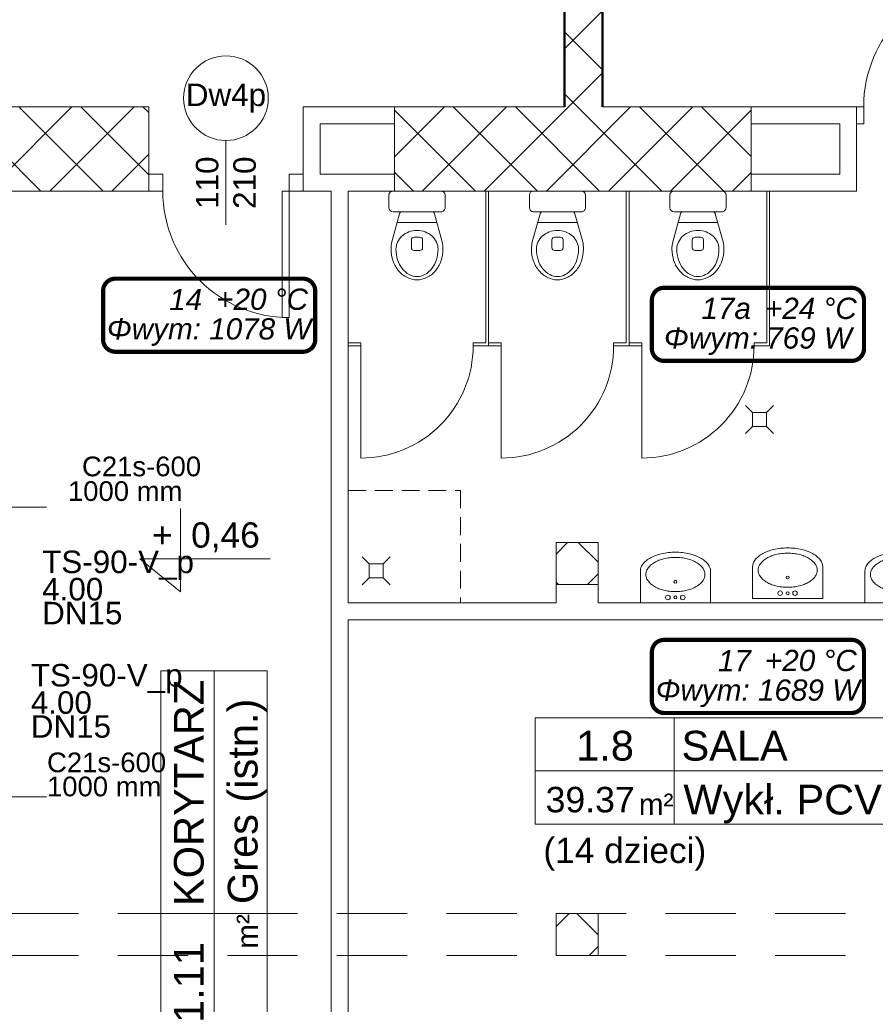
# Model space of a CAD drawing. Header units: millimetres. Extents: x 2215 to 12087, y 6991 to 11359.
# Tile 22 of 26: x 6139 to 6748, y 9106 to 9806. Entities that reach past the tile are written whole.
import ezdxf
from ezdxf.enums import TextEntityAlignment as Align
from ezdxf.lldxf.tags import DXFTag

# ---------------------------------------------------------------- set-up
doc = ezdxf.new("R2010")
doc.units = ezdxf.units.MM
doc.linetypes.add('DASHED', pattern=[19.05, 12.7, -6.35])
doc.linetypes.add('Przerywana długa', pattern=[780, 500, -280])
for name, color, linetype in [('2D - Ogólne', 7, 'Continuous'), ('Drzwi Archicad', 7, 'Continuous'), ('IS_Text_Armatury_Therm', 7, 'Continuous'), ('IS_Text_Konstrukcji', 7, 'Continuous'), ('IS_Text_Odbiornikow_Therm', 7, 'Continuous'), ('Konstrukcja - Ściany zew', 7, 'Continuous')]:
    doc.layers.add(name, color=color, linetype=linetype)
for name, color, linetype, lineweight in [('A_meble', 253, 'Continuous', 13), ('A_opisy', 81, 'Continuous', 13), ('A_przekrojowe główne', 50, 'Continuous', 50), ('A_sanitarka', 140, 'Continuous', 13), ('A_stolarka', 20, 'Continuous', 15), ('A_ściany istniejące', 82, 'Continuous', 50), ('A_ściany istniejące hatch', 82, 'Continuous', 9), ('sanitarka', 140, 'Continuous', 13)]:
    doc.layers.add(name, color=color, linetype=linetype, lineweight=lineweight)
doc.styles.get("Standard").update_dxf_attribs({"font": 'arial.ttf'})
doc.styles.add('STYL_AUTOMATYCZNY_2', font='arialbd.ttf')
tags = doc.linetypes.add('SOLID', pattern=[10, 10, 0]).pattern_tags.tags
tags[6:7] = [DXFTag(74, 4), DXFTag(75, 0), DXFTag(340, '0'), DXFTag(46, 0.0), DXFTag(50, 0.0), DXFTag(44, 0.0), DXFTag(45, 0.0)]
tags[4:5] = [DXFTag(74, 4), DXFTag(75, 0), DXFTag(340, '0'), DXFTag(46, 0.0), DXFTag(50, 0.0), DXFTag(44, 0.0), DXFTag(45, 0.0)]

# ---------------------------------------------------------------- blocks, each defined once
blk = doc.blocks.new('miska wc2')
at = {"layer": 'sanitarka'}
for p, q in [((0, 17), (0, -17)), ((0, 17), (0, -17)), ((11.85, 20), (2.85, 20)), ((11.85, 20), (2.85, 20)), ((14.7, -17), (14.7, 17)), ((14.7, -17), (14.7, 17)), ((16.11, 12.39), (36.08, 17.97)), ((16.11, 12.39), (36.08, 17.97)), ((22.3, 14.12), (22.3, -14.12)), ((14.7, 10.46), (14.7, -10.46)), ((14.7, 10.46), (14.7, -10.46)), ((32.75, -2), (32.75, 2)), ((34.65, 4), (40.35, 4)), ((42.25, 2), (42.25, -2)), ((40.35, -4), (34.65, -4)), ((36.08, -17.97), (16.11, -12.39)), ((36.08, -17.97), (16.11, -12.39)), ((2.85, -20), (11.85, -20)), ((2.85, -20), (11.85, -20))]:
    blk.add_line(p, q, dxfattribs=at)
at = {"layer": 'sanitarka', "extrusion": (0, 0, -1)}
for centre, major_axis, start_param, end_param in [((2.85, 17), (0, 3), -1.570796, 0), ((2.85, 17), (0, 3), -1.570796, 0), ((11.85, 17), (0, 3), 0, 1.570796), ((11.85, 17), (0, 3), 0, 1.570796), ((41.3, -10.01), (0, 28.51), -0.193886, 0), ((41.3, -10.01), (0, 28.51), -0.193886, 0), ((41.3, 1.91), (0, 13.09), -0.417686, 0), ((41.3, -10.01), (0, 28.51), 0, 0.321605), ((41.3, -10.01), (0, 28.51), 0, 0.321605), ((41.3, -12.92), (0, 27.92), 0, 0.294283), ((42.85, -5.11), (0, 23.34), 0.321605, 0.677386), ((42.85, -5.11), (0, 23.34), 0.321605, 0.677386), ((16.6, 10.46), (0, 2), -1.570796, -0.259108), ((16.6, 10.46), (0, 2), -1.570796, -0.259108), ((42.3, 0.39), (0, 14.98), -1.201895, -0.819867), ((41.69, 0.98), (0, 14.1), -0.819867, -0.417686), ((43.13, -6.57), (0, 21.29), 0.294283, 0.631691), ((45.92, -2.55), (0, 16.3), 0.631691, 1.055683), ((45.23, -1.99), (0, 19.34), 0.677386, 1.095246), ((45.23, -1.99), (0, 19.34), 0.677386, 1.095246), ((43.25, 0), (0, 16.05), -1.570796, -1.201895), ((34.65, 2), (0, 2), -1.570796, 0), ((40.35, 2), (0, 2), 0, 1.570796), ((50.21, 0), (0, 11.13), 1.055683, 1.570796), ((48.9, 0), (0, 15), 1.095246, 1.570796), ((48.9, 0), (0, 15), 1.095246, 1.570796), ((43.25, 0), (0, 16.05), -1.939697, -1.570796), ((42.3, -0.39), (0, 14.98), -2.321725, -1.939697), ((34.65, -2), (0, 2), 3.141593, 4.712389), ((40.35, -2), (0, 2), 1.570796, 3.141593), ((45.92, 2.55), (0, 16.3), 2.08591, 2.509902), ((45.23, 1.99), (0, 19.34), 2.046347, 2.464206), ((45.23, 1.99), (0, 19.34), 2.046347, 2.464206), ((50.21, 0), (0, 11.13), 1.570796, 2.08591), ((48.9, 0), (0, 15), 1.570796, 2.046347), ((48.9, 0), (0, 15), 1.570796, 2.046347), ((16.6, -10.46), (0, 2), -2.882484, -1.570796), ((16.6, -10.46), (0, 2), -2.882484, -1.570796), ((41.69, -0.98), (0, 14.1), -2.723906, -2.321725), ((41.3, -1.91), (0, 13.09), 3.141593, 3.559279), ((41.3, 12.92), (0, 27.92), 2.84731, 3.141593), ((43.13, 6.57), (0, 21.29), 2.509902, 2.84731), ((42.85, 5.11), (0, 23.34), 2.464206, 2.819987), ((42.85, 5.11), (0, 23.34), 2.464206, 2.819987), ((2.85, -17), (0, 3), 3.141593, 4.712389), ((2.85, -17), (0, 3), 3.141593, 4.712389), ((11.85, -17), (0, 3), 1.570796, 3.141593), ((11.85, -17), (0, 3), 1.570796, 3.141593), ((41.3, 10.01), (0, 28.51), 3.141593, 3.335479), ((41.3, 10.01), (0, 28.51), 3.141593, 3.335479), ((41.3, 10.01), (0, 28.51), 2.819987, 3.141593), ((41.3, 10.01), (0, 28.51), 2.819987, 3.141593)]:
    blk.add_ellipse(centre, major_axis=major_axis, ratio=0.95, start_param=start_param, end_param=end_param, dxfattribs=at)
blk = doc.blocks.new('UM35X50')
for points in [[(0, -36.97, 0.05476), (10.06, -35.86, 0.06858), (17.66, -33.04, 0.105627), (23.4, -28.17, 0.165778), (24.97, -23.56), (24.97, -0.92), (-24.97, -0.92), (-24.97, -23.56, 0.165778), (-23.4, -28.17, 0.105627), (-17.66, -33.04, 0.06858), (-10.06, -35.86, 0.05476)], [(0, -8.94, 0.029376), (-4.26, -9.19, 0.029473), (-8.44, -9.93, 0.03605), (-11.75, -10.98, 0.036147), (-14.87, -12.5, 0.053162), (-17.67, -14.54, 0.06086), (-19.66, -16.84, 0.070181), (-20.69, -18.98, 0.077896), (-21.03, -21.09, 0.077896), (-20.69, -23.2, 0.070181), (-19.66, -25.33, 0.06086), (-17.67, -27.63, 0.053162), (-14.87, -29.68, 0.036147), (-11.75, -31.19, 0.03605), (-8.44, -32.24, 0.029473), (-4.26, -32.99, 0.029376), (0, -33.24, 0.029376), (4.26, -32.99, 0.029473), (8.45, -32.24, 0.03605), (11.76, -31.19, 0.036147), (14.87, -29.68, 0.053162), (17.68, -27.63, 0.06086), (19.67, -25.33, 0.070181), (20.7, -23.2, 0.077896), (21.03, -21.09, 0.077896), (20.7, -18.98, 0.070181), (19.67, -16.84, 0.06086), (17.68, -14.54, 0.053162), (14.87, -12.5, 0.036147), (11.76, -10.98, 0.03605), (8.45, -9.93, 0.029473), (4.26, -9.19, 0.029376)]]:
    blk.add_lwpolyline(points, format="xyb", close=True)
for centre, radius in [((-5.34, -4.75), 1.63), ((0, -4.75), 1.05), ((5.23, -4.75), 1.63), ((0, -15.91), 1.05)]:
    blk.add_circle(centre, radius)
blk = doc.blocks.new('Prosty otwór drzwiowy_10')
at = {"layer": 'Drzwi Archicad', "color": 7, "linetype": 'Continuous', "lineweight": 50}
for p, q in [((-2250, 0), (-2250, -270)), ((2250, 0), (2250, -270))]:
    blk.add_line(p, q, dxfattribs=at)
blk = doc.blocks.new('Ściana_139_1', base_point=(16377.7, 22330))
at = {"layer": 'Konstrukcja - Ściany zew', "color": 7, "linetype": 'Continuous', "lineweight": 50}
for p, q in [((16377.7, 20830), (16107.7, 20830)), ((16377.7, 16330), (16107.7, 16330))]:
    blk.add_line(p, q, dxfattribs=at)
at = {"layer": 'Konstrukcja - Ściany zew', "color": 7, "linetype": 'Continuous', "lineweight": 50, "flags": 128}
for points in [[(16107.7, 22330), (16107.7, 20830)], [(16377.7, 20830), (16377.7, 22330)], [(16107.7, 16330), (16107.7, 15600)], [(16377.7, 15600), (16377.7, 16330)]]:
    blk.add_lwpolyline(points, dxfattribs=at)
at = {"layer": 'Drzwi Archicad', "color": 21, "linetype": 'Continuous', "lineweight": 13, "true_color": 0xff9955, "zscale": 1000, "rotation": 270}
blk.add_blockref('Prosty otwór drzwiowy_10', (16377.7, 18580), dxfattribs=at)
blk = doc.blocks.new('*U115')
blk.add_line((63.81, 50), (63.81, 0))
for points in [[(177.93, 25), (-1.61, 25), (-1.61, 50), (177.93, 50)], [(63.81, 0), (-1.61, 0), (-1.61, 50), (63.81, 50)], [(-1.61, 0), (177.93, 0), (177.93, 25), (-1.61, 25)]]:
    blk.add_lwpolyline(points, close=True)
at = {"insert": (47.18, 14.33), "char_height": 10, "attachment_point": 1}
blk.add_mtext_dynamic_manual_height_columns('m²', width=64.8418, gutter_width=75, heights=[0], dxfattribs=at)
blk.add_attdef('NR', text='', height=14).set_placement((31.28, 36.87), align=Align.MIDDLE_CENTER)
for tag, p in [('NAZWA_POM.', (67.28, 36.87)), ('WYKOŃCZENIE', (68.18, 11.5))]:
    blk.add_attdef(tag, text='', height=14).set_placement(p, align=Align.MIDDLE_LEFT)
blk.add_attdef('POW', text='', height=14).set_placement((41.48, 11.5), align=Align.MIDDLE_RIGHT)
blk = doc.blocks.new('*U123')
blk.add_line((63.81, 50), (63.81, 0))
for points in [[(260.45, 25), (-1.61, 25), (-1.61, 50), (260.45, 50)], [(63.81, 0), (-1.61, 0), (-1.61, 50), (63.81, 50)], [(-1.61, 0), (260.45, 0), (260.45, 25), (-1.61, 25)]]:
    blk.add_lwpolyline(points, close=True)
at = {"insert": (47.18, 14.33), "char_height": 10, "attachment_point": 1}
blk.add_mtext_dynamic_manual_height_columns('m²', width=64.8418, gutter_width=75, heights=[0], dxfattribs=at)
blk.add_attdef('NR', text='', height=14).set_placement((31.28, 36.87), align=Align.MIDDLE_CENTER)
for tag, p in [('NAZWA_POM.', (67.28, 36.87)), ('WYKOŃCZENIE', (68.18, 11.5))]:
    blk.add_attdef(tag, text='', height=14).set_placement(p, align=Align.MIDDLE_LEFT)
blk.add_attdef('POW', text='', height=14).set_placement((41.48, 11.5), align=Align.MIDDLE_RIGHT)

msp = doc.modelspace()

# ---------------------------------------------------------------- hatches: boundary and pattern name
at = {"layer": 'A_ściany istniejące hatch', "lineweight": 13, "true_color": 0x000000}
h = msp.add_hatch(dxfattribs=at)
h.set_pattern_fill('NET', color=18, scale=250, angle=45)
h.set_pattern_definition([(45, (37623.193, 4864.106), (-22.097087, 22.097087), []), (135, (37623.193, 4864.106), (-22.097087, -22.097087), [])])
h.paths.add_polyline_path([(5636.562, 10020.43), (5678.562, 10020.43), (5678.562, 9758.43), (5888.562, 9758.43), (5888.562, 9716.43), (5636.562, 9716.43)], flags=16)
h.paths.add_polyline_path([(6230.563, 9744.43), (6230.563, 9684.43), (6110.562, 9684.43), (6110.562, 9524.43), (6050.562, 9524.43), (6050.562, 9716.43), (6008.562, 9716.43), (6008.562, 9758.43), (6012.562, 9758.43), (6012.562, 10417.43), (5678.562, 10417.43), (5678.562, 10371.43), (5636.562, 10371.43), (5636.562, 10461.43), (6094.562, 10461.43), (6094.562, 10417.43), (6056.562, 10417.43), (6056.562, 9744.43)], flags=17)
h.paths.add_polyline_path([(6834.562, 9744.43), (6976.562, 9744.43), (6976.562, 9806.43), (7020.562, 9806.43), (7020.562, 9521.43), (6960.562, 9521.43), (6960.562, 9684.43), (6834.562, 9684.43)], flags=17)
h.paths.add_polyline_path([(6877.562, 8864.43), (6960.562, 8864.43), (6960.562, 8979.43), (7020.562, 8979.43), (7020.562, 8806.43), (6960.562, 8806.43), (6960.562, 8839.43), (6877.562, 8839.43)], flags=17)
h.paths.add_polyline_path([(6520.562, 9434.43), (6550.562, 9434.43), (6550.562, 9404.43), (6520.562, 9404.43)], flags=17)
h.paths.add_polyline_path([(6520.562, 9140.43), (6550.562, 9140.43), (6550.562, 9170.43), (6520.562, 9170.43)], flags=17)
h.paths.add_polyline_path([(6032.562, 7594.43), (6092.562, 7594.43), (6092.562, 7434.43), (6330.562, 7434.43), (6330.562, 7614.43), (6390.562, 7614.43), (6390.562, 7434.43), (6960.562, 7434.43), (6960.562, 7584.43), (7020.562, 7584.43), (7020.562, 7374.43), (6032.562, 7374.43)])
h.paths.add_polyline_path([(3550.562, 10744.43), (3763.562, 10744.43), (3763.562, 10838.464), (3788.562, 10838.464), (3788.562, 10719.43), (3550.562, 10719.43)], flags=17)
h.paths.add_polyline_path([(4183.562, 10718.775), (4218.562, 10718.775), (4218.562, 10838.464), (4183.562, 10838.464)], flags=17)
h.paths.add_polyline_path([(4473.562, 8894.43), (4543.562, 8894.43), (4543.562, 8834.43), (4473.562, 8834.43)], flags=17)
h.paths.add_polyline_path([(4883.562, 8894.43), (4953.562, 8894.43), (4953.562, 8834.43), (4883.562, 8834.43)], flags=17)
h.paths.add_polyline_path([(5324.562, 8894.43), (5392.562, 8894.43), (5392.562, 8834.43), (5324.562, 8834.43)], flags=17)
h.paths.add_polyline_path([(5527.562, 8894.43), (5608.562, 8894.43), (5608.562, 8834.43), (5527.562, 8834.43)], flags=17)
h.paths.add_polyline_path([(6110.562, 9394.43), (6050.562, 9394.43), (6050.562, 9318.43), (6110.562, 9318.43)], flags=17)
h.paths.add_polyline_path([(5678.562, 10241.43), (5636.562, 10241.43), (5636.562, 10150.43), (5678.562, 10150.43)], flags=16)
h.paths.add_polyline_path([(6224.562, 10461.43), (6358.562, 10461.43), (6358.562, 10417.43), (6224.562, 10417.43)], flags=17)
h.paths.add_polyline_path([(6976.562, 10141.43), (7020.562, 10141.43), (7020.562, 10216.43), (6976.562, 10216.43)], flags=17)
h.paths.add_polyline_path([(6976.562, 9936.43), (7020.562, 9936.43), (7020.562, 10011.43), (6976.562, 10011.43)], flags=17)
h.paths.add_polyline_path([(6960.562, 9315.43), (7020.562, 9315.43), (7020.562, 9391.43), (6960.562, 9391.43)], flags=17)
h.paths.add_polyline_path([(6960.562, 9109.43), (7020.562, 9109.43), (7020.562, 9185.43), (6960.562, 9185.43)], flags=17)
h.paths.add_polyline_path([(6960.562, 8601.43), (7020.562, 8601.43), (7020.562, 8676.43), (6960.562, 8676.43)], flags=17)
h.paths.add_polyline_path([(6960.562, 8396.43), (7020.562, 8396.43), (7020.562, 8471.43), (6960.562, 8471.43)], flags=17)
h.paths.add_polyline_path([(6960.562, 7924.43), (7020.562, 7924.43), (7020.562, 7994.43), (6960.562, 7994.43)], flags=17)
h.paths.add_polyline_path([(7020.562, 7719.43), (6960.562, 7719.43), (6960.562, 7789.43), (7020.562, 7789.43)], flags=17)
h.paths.add_polyline_path([(5735.562, 7834.43), (5805.562, 7834.43), (5805.562, 7774.43), (5735.562, 7774.43)], flags=17)
h.paths.add_polyline_path([(5530.562, 7774.43), (5600.562, 7774.43), (5600.562, 7834.43), (5530.562, 7834.43)], flags=17)
h.paths.add_polyline_path([(5325.562, 7834.43), (5395.562, 7834.43), (5395.562, 7774.43), (5325.562, 7774.43)], flags=17)
h.paths.add_polyline_path([(5068.562, 7774.43), (5190.562, 7774.43), (5190.562, 7834.43), (5068.562, 7834.43)], flags=17)
h.paths.add_polyline_path([(4863.562, 7834.43), (4933.562, 7834.43), (4933.562, 7774.43), (4863.562, 7774.43)], flags=17)
h.paths.add_polyline_path([(4658.562, 7774.43), (4728.562, 7774.43), (4728.562, 7834.43), (4658.562, 7834.43)], flags=17)
h.paths.add_polyline_path([(4453.562, 7834.43), (4523.562, 7834.43), (4523.562, 7774.43), (4453.562, 7774.43)], flags=17)
h.paths.add_polyline_path([(6342.562, 7834.43), (6256.062, 7834.43), (6256.077, 7774.43), (6330.562, 7774.43), (6330.562, 7724.43), (6390.562, 7724.43), (6390.562, 7967.93), (6342.562, 7967.93)], flags=17)
h.paths.add_polyline_path([(6146.062, 7834.43), (6146.077, 7774.43), (6092.562, 7774.43), (6092.562, 7734.43), (6032.562, 7734.43), (6032.562, 7774.43), (5940.562, 7774.43), (5940.562, 7834.43)], flags=17)
h.paths.add_polyline_path([(4158.562, 7728.43), (4218.562, 7728.43), (4218.562, 7774.43), (4318.562, 7774.43), (4318.562, 7834.43), (4158.562, 7834.43)], flags=17)
h.paths.add_polyline_path([(5948.562, 8894.43), (6050.562, 8894.43), (6050.562, 9188.43), (6110.562, 9188.43), (6110.562, 8864.43), (6127.562, 8864.43), (6127.562, 8839.43), (6110.562, 8839.43), (6110.562, 8484.43), (6137.562, 8484.43), (6137.562, 8404.43), (6110.562, 8404.43), (6110.562, 8184.43), (5935.062, 8184.43), (5935.062, 8232.43), (6070.562, 8232.43), (6070.562, 8834.43), (5948.562, 8834.43)], flags=17)
h.paths.add_polyline_path([(5743.562, 8894.43), (5813.562, 8894.43), (5813.562, 8834.43), (5780.562, 8834.43), (5780.562, 8668.43), (5748.562, 8668.43), (5748.562, 8834.43), (5743.562, 8834.43)], flags=17)
h.paths.add_polyline_path([(5501.562, 8232.43), (5748.562, 8232.43), (5748.562, 8382.43), (5780.562, 8382.43), (5780.562, 8232.43), (5825.062, 8232.43), (5825.062, 8184.43), (5501.562, 8184.43)], flags=17)
h.paths.add_polyline_path([(4512.562, 8232.43), (4512.562, 8184.43), (4752.562, 8184.43), (4752.562, 8232.43), (4748.562, 8232.43), (4748.562, 8324.43), (4720.562, 8324.43), (4720.562, 8232.43)], flags=17)
h.paths.add_polyline_path([(4158.562, 8925.43), (4218.562, 8925.43), (4218.562, 8894.43), (4338.562, 8894.43), (4338.562, 8834.43), (4198.562, 8834.43), (4198.562, 8232.43), (4402.562, 8232.43), (4402.562, 8184.43), (4158.562, 8184.43)], flags=17)
h.paths.add_polyline_path([(4218.562, 9221.845), (4158.562, 9221.845), (4158.562, 9065.43), (4218.562, 9065.43)], flags=17)
h.paths.add_polyline_path([(4218.562, 9436.403), (4158.562, 9436.403), (4158.562, 9356.845), (4218.562, 9356.845)], flags=17)
h.paths.add_polyline_path([(4218.562, 9651.43), (4158.562, 9651.43), (4158.562, 9571.403), (4218.562, 9571.403)], flags=17)
h.paths.add_polyline_path([(4218.562, 9971.43), (4158.562, 9971.43), (4158.562, 9786.43), (4218.562, 9786.43)], flags=17)
h.paths.add_polyline_path([(4218.562, 10176.43), (4158.562, 10176.43), (4158.562, 10106.43), (4218.562, 10106.43)], flags=17)
h.paths.add_polyline_path([(4218.562, 10391.43), (4158.562, 10391.43), (4158.562, 10311.43), (4218.562, 10311.43)], flags=17)
h.paths.add_polyline_path([(3168.562, 10116.546), (3108.562, 10116.546), (3108.562, 10186.526), (3168.562, 10186.526), (3168.562, 10188.43), (3628.562, 10188.43), (3628.562, 10178.43), (3597.462, 10178.43), (3597.462, 10102.43), (3582.462, 10102.43), (3582.462, 10178.43), (3326.562, 10178.43), (3326.562, 10163.426), (3319.562, 10163.426), (3319.562, 10178.43), (3168.562, 10178.43)])
h.paths.add_polyline_path([(3168.562, 10061.43), (3168.562, 10068.43), (3319.562, 10068.43), (3319.562, 10073.426), (3326.562, 10073.426), (3326.562, 10050.948), (3319.562, 10050.948), (3319.562, 10061.43)], flags=17)
h.paths.add_polyline_path([(3108.562, 9981.546), (3168.562, 9981.546), (3168.562, 9951.43), (3319.562, 9951.43), (3319.562, 9960.948), (3326.562, 9960.948), (3326.562, 9951.43), (3582.462, 9951.43), (3582.462, 10007.43), (3597.462, 10007.43), (3597.462, 9951.43), (3625.562, 9951.43), (3625.562, 9936.43), (3168.562, 9936.43), (3168.562, 9911.066), (3108.562, 9911.066)])
h.paths.add_polyline_path([(3108.562, 9781.066), (3168.562, 9781.066), (3168.562, 9736.43), (3760.562, 9736.43), (3760.562, 9753.695), (3808.562, 9753.695), (3808.562, 9424.429), (3760.562, 9424.429), (3760.562, 9696.43), (3168.562, 9696.43), (3168.562, 9618.558), (3108.562, 9618.558)])
h.paths.add_polyline_path([(3108.562, 9278.578), (3168.562, 9278.578), (3168.562, 9256.43), (3760.562, 9256.43), (3760.562, 9314.429), (3808.562, 9314.429), (3808.562, 8917.429), (3760.562, 8917.429), (3760.562, 9231.43), (3168.562, 9231.43), (3168.562, 9208.362), (3108.562, 9208.362)])
h.paths.add_polyline_path([(3108.562, 8864.231), (3168.562, 8864.231), (3168.562, 8794.43), (3760.562, 8794.43), (3760.562, 8807.429), (3808.562, 8807.429), (3808.562, 8748.79), (3760.562, 8748.79), (3760.562, 8751.43), (3168.562, 8751.43), (3168.562, 8699.231), (3108.562, 8699.231)])
h.paths.add_polyline_path([(3108.562, 8564.231), (3168.562, 8564.231), (3168.562, 8509.649), (3227.562, 8509.649), (3227.562, 8651.347), (3236.925, 8651.347), (3236.925, 8645.347), (3233.562, 8645.347), (3233.562, 8509.649), (3330.562, 8509.649), (3330.562, 8645.347), (3325.925, 8645.347), (3325.925, 8651.347), (3341.107, 8651.347), (3341.107, 8645.347), (3336.562, 8645.347), (3336.562, 8509.649), (3433.562, 8509.649), (3433.562, 8645.347), (3430.107, 8645.347), (3430.107, 8651.347), (3439.562, 8651.347), (3439.562, 8616.347), (3443.733, 8616.347), (3443.733, 8610.347), (3439.562, 8610.347), (3439.562, 8509.649), (3607.562, 8509.649), (3607.562, 8610.347), (3532.733, 8610.347), (3532.733, 8616.347), (3613.562, 8616.347), (3613.562, 8509.649), (3760.562, 8509.649), (3760.562, 8638.79), (3808.562, 8638.79), (3808.562, 8491.936), (3760.562, 8491.936), (3760.562, 8494.649), (3613.562, 8494.649), (3613.562, 8452.349), (3607.562, 8452.349), (3607.562, 8494.649), (3168.562, 8494.649), (3108.562, 8494.649)])
h.paths.add_polyline_path([(3108.562, 9413.578), (3168.562, 9413.578), (3168.562, 9483.558), (3108.562, 9483.558)])
h.paths.add_polyline_path([(3108.562, 8999.231), (3168.562, 8999.231), (3168.562, 9073.362), (3108.562, 9073.362)], flags=17)
h.paths.add_polyline_path([(3108.562, 8289.669), (3168.562, 8289.669), (3168.562, 8359.649), (3108.562, 8359.649)], flags=17)
h.paths.add_polyline_path([(3108.562, 8084.689), (3108.562, 8154.669), (3168.562, 8154.669), (3168.562, 8144.669), (3215.562, 8144.669), (3215.562, 8315.649), (3226.772, 8315.649), (3226.772, 8309.649), (3221.562, 8309.649), (3221.562, 8144.669), (3320.562, 8144.669), (3320.562, 8309.649), (3315.772, 8309.649), (3315.772, 8315.649), (3331.074, 8315.649), (3331.074, 8309.649), (3326.562, 8309.649), (3326.562, 8144.669), (3423.562, 8144.669), (3423.562, 8309.649), (3420.074, 8309.649), (3420.074, 8315.649), (3434.107, 8315.649), (3434.107, 8309.649), (3429.562, 8309.649), (3429.562, 8144.669), (3526.562, 8144.669), (3526.562, 8309.649), (3523.107, 8309.649), (3523.107, 8315.649), (3526.562, 8315.649), (3526.562, 8359.649), (3607.562, 8359.649), (3607.562, 8363.349), (3613.562, 8363.349), (3613.562, 8349.322), (3607.562, 8349.322), (3607.562, 8353.649), (3532.562, 8353.649), (3532.562, 8144.669), (3607.562, 8144.669), (3607.562, 8260.322), (3613.562, 8260.322), (3613.562, 8144.669), (3760.562, 8144.669), (3760.562, 8381.936), (3808.562, 8381.936), (3808.562, 7948.13), (3760.562, 7948.13), (3760.562, 8129.669), (3613.562, 8129.669), (3613.562, 8032.16), (3607.562, 8032.16), (3607.562, 8129.669), (3532.562, 8129.669), (3532.562, 7936.83), (3607.562, 7936.83), (3607.562, 7943.16), (3613.562, 7943.16), (3613.562, 7927.13), (3607.562, 7927.13), (3607.562, 7930.83), (3526.562, 7930.83), (3526.562, 8004.43), (3523.107, 8004.43), (3523.107, 8010.43), (3526.562, 8010.43), (3526.562, 8129.669), (3429.562, 8129.669), (3429.562, 8010.43), (3434.107, 8010.43), (3434.107, 8004.43), (3420.074, 8004.43), (3420.074, 8010.43), (3423.562, 8010.43), (3423.562, 8129.669), (3326.562, 8129.669), (3326.562, 8010.43), (3331.074, 8010.43), (3331.074, 8004.43), (3315.772, 8004.43), (3315.772, 8010.43), (3320.562, 8010.43), (3320.562, 8129.669), (3221.562, 8129.669), (3221.562, 8010.43), (3226.772, 8010.43), (3226.772, 8004.43), (3215.562, 8004.43), (3215.562, 8129.669), (3168.562, 8129.669), (3168.562, 8084.689)])
h.paths.add_polyline_path([(3228.562, 7693.43), (3168.562, 7693.43), (3168.562, 7774.43), (3108.562, 7774.43), (3108.562, 7949.689), (3168.562, 7949.689), (3168.562, 7834.43), (3607.562, 7834.43), (3607.562, 7838.13), (3613.562, 7838.13), (3613.562, 7834.43), (3760.562, 7834.43), (3760.562, 7838.13), (3808.562, 7838.13), (3808.562, 7783.43), (3783.562, 7783.43), (3783.562, 7794.43), (3613.562, 7794.43), (3613.562, 7789.689), (3607.562, 7789.689), (3607.562, 7794.43), (3423.562, 7794.43), (3423.562, 7754.176), (3398.562, 7754.176), (3398.562, 7794.43), (3228.562, 7794.43)])
h.paths.add_polyline_path([(3228.562, 7444.43), (3228.562, 7483.43), (3168.562, 7483.43), (3168.562, 7384.43), (4218.562, 7384.43), (4218.562, 7588.43), (4158.562, 7588.43), (4158.562, 7444.43)])
edge = h.paths.add_edge_path()
edge.add_line((6488.562, 10461.43), (6488.562, 10417.43))
edge.add_line((6488.562, 10417.43), (6526.562, 10417.43))
edge.add_line((6526.562, 10417.43), (6526.562, 10267.43))
edge.add_line((6526.562, 10267.43), (6553.562, 10267.43))
edge.add_line((6553.562, 10267.43), (6553.562, 10417.43))
edge.add_line((6553.562, 10417.43), (6976.562, 10417.43))
edge.add_line((6976.562, 10417.43), (6976.562, 10346.43))
edge.add_line((6976.562, 10346.43), (7020.562, 10346.43))
edge.add_line((7020.562, 10346.43), (7020.562, 10461.43))
edge.add_line((7020.562, 10461.43), (6488.562, 10461.43))
edge.add_line((3153.562, 10838.464), (3188.562, 10838.464))
edge.add_line((3188.562, 10838.464), (3188.562, 10744.43))
edge.add_line((3188.562, 10744.43), (3370.562, 10744.43))
edge.add_line((3370.562, 10744.43), (3370.562, 10719.43))
edge.add_line((3370.562, 10719.43), (3153.562, 10719.43))
edge.add_line((3153.562, 10719.43), (3153.562, 10838.464))
edge.add_line((4748.562, 8434.43), (4720.562, 8434.43))
edge.add_line((4720.562, 8434.43), (4720.562, 8719.43))
edge.add_line((4720.562, 8719.43), (4748.562, 8719.43))
edge.add_line((4748.562, 8719.43), (4748.562, 8639.449))
edge.add_line((4748.562, 8639.449), (4748.562, 8547.821))
edge.add_line((4748.562, 8547.821), (4748.562, 8444.43))
edge.add_line((4748.562, 8444.43), (4748.562, 8434.43))
edge.add_line((4058.562, 10716.43), (4218.562, 10716.43))
edge.add_line((4218.562, 10716.43), (4218.562, 10526.43))
edge.add_line((4218.562, 10526.43), (4158.562, 10526.43))
edge.add_line((4158.562, 10526.43), (4158.562, 10656.43))
edge.add_line((4158.562, 10656.43), (4058.562, 10656.43))
edge.add_line((4058.562, 10656.43), (4058.562, 10716.43))
edge.add_line((3550.562, 10716.43), (3908.562, 10716.43))
edge.add_line((3908.562, 10716.43), (3908.562, 10656.43))
edge.add_line((3908.562, 10656.43), (3808.562, 10656.43))
edge.add_line((3808.562, 10656.43), (3808.562, 9863.695))
edge.add_line((3808.562, 9863.695), (3760.562, 9863.695))
edge.add_line((3760.562, 9863.695), (3760.562, 9936.43))
edge.add_line((3760.562, 9936.43), (3720.562, 9936.43))
edge.add_line((3720.562, 9936.43), (3720.562, 9951.43))
edge.add_line((3720.562, 9951.43), (3760.562, 9951.43))
edge.add_line((3760.562, 9951.43), (3760.562, 10656.43))
edge.add_line((3760.562, 10656.43), (3550.562, 10656.43))
edge.add_line((3550.562, 10656.43), (3550.562, 10716.43))
edge.add_line((3398.562, 7654.176), (3423.562, 7654.176))
edge.add_line((3423.562, 7654.176), (3423.562, 7619.43))
edge.add_line((3423.562, 7619.43), (3783.562, 7619.43))
edge.add_line((3783.562, 7619.43), (3783.562, 7685.462))
edge.add_line((3783.562, 7685.462), (3808.562, 7685.462))
edge.add_line((3808.562, 7685.462), (3808.562, 7614.43))
edge.add_line((3808.562, 7614.43), (3478.562, 7614.43))
edge.add_line((3478.562, 7614.43), (3478.562, 7594.43))
edge.add_line((3478.562, 7594.43), (3398.562, 7594.43))
edge.add_line((3398.562, 7594.43), (3398.562, 7654.176))
h.paths.add_polyline_path([(5178.562, 8719.43), (5138.562, 8719.43), (5138.562, 8232.43), (4862.562, 8232.43), (4862.562, 8184.43), (5391.562, 8184.43), (5391.562, 8232.43), (5178.562, 8232.43)], flags=17)
h.paths.add_polyline_path([(5138.562, 8819.43), (5178.562, 8819.43), (5178.562, 8834.43), (5189.562, 8834.43), (5189.562, 8894.43), (5088.562, 8894.43), (5088.562, 8834.43), (5138.562, 8834.43)], flags=17)
h.paths.add_polyline_path([(6659.562, 9684.43), (6405.563, 9684.43), (6405.563, 9744.43), (6526.562, 9744.43), (6526.562, 9817.43), (6553.562, 9817.43), (6553.562, 9744.43), (6659.562, 9744.43)], flags=17)
h.paths.add_polyline_path([(6448.058, 8441.43), (6458.058, 8441.43), (6458.058, 8456.43), (6448.058, 8456.43)], flags=17)
h.paths.add_polyline_path([(6538.058, 8613.43), (6553.058, 8613.43), (6553.058, 8839.43), (6593.562, 8839.43), (6593.562, 8864.43), (6237.562, 8864.43), (6237.562, 8839.43), (6298.562, 8839.43), (6298.562, 8613.43), (6316.562, 8613.43), (6316.562, 8623.43), (6308.562, 8623.43), (6308.562, 8839.43), (6448.058, 8839.43), (6448.058, 8623.43), (6401.562, 8623.43), (6401.562, 8613.43), (6463.058, 8613.43), (6463.058, 8623.43), (6458.058, 8623.43), (6458.058, 8839.43), (6543.058, 8839.43), (6543.058, 8623.43), (6538.058, 8623.43)], flags=17)
h.paths.add_polyline_path([(6308.562, 8456.43), (6298.562, 8456.43), (6298.562, 8232.43), (6240.562, 8232.43), (6240.562, 8184.43), (6342.562, 8184.43), (6342.562, 8077.93), (6390.562, 8077.93), (6390.562, 8184.43), (6960.562, 8184.43), (6960.562, 8129.43), (7020.562, 8129.43), (7020.562, 8266.43), (6960.562, 8266.43), (6960.562, 8232.43), (6458.058, 8232.43), (6458.058, 8341.43), (6448.058, 8341.43), (6448.058, 8232.43), (6308.562, 8232.43)], flags=17)
h.paths.add_polyline_path([(3108.562, 10526.506), (3168.562, 10526.506), (3168.562, 10656.43), (3370.562, 10656.43), (3370.562, 10716.43), (3108.562, 10716.43)])
h.paths.add_polyline_path([(3168.562, 10391.506), (3108.562, 10391.506), (3108.562, 10321.526), (3168.562, 10321.526)])

# ---------------------------------------------------------------- linework, layer by layer
at = {"layer": '2D - Ogólne', "color": 18, "linetype": 'Continuous', "lineweight": 13, "true_color": 0x000000}
for p, q in [((6550.562, 9434.43), (6520.562, 9434.43)), ((6520.562, 9404.43), (6520.562, 9434.43)), ((6550.562, 9434.43), (6550.562, 9404.43)), ((5931.181, 9253.43), (6157.672, 9253.43)), ((6550.562, 9170.43), (6520.562, 9170.43)), ((6520.562, 9140.43), (6520.562, 9170.43)), ((6550.562, 9170.43), (6550.562, 9140.43)), ((6550.562, 9140.43), (6520.562, 9140.43))]:
    msp.add_line(p, q, dxfattribs=at)
at = {"layer": '2D - Ogólne', "color": 18, "linetype": 'Przerywana długa', "lineweight": 13, "ltscale": 0.1, "true_color": 0x000000}
for p, q in [((6960.562, 9170.43), (6110.562, 9170.43)), ((6960.562, 9140.43), (6110.562, 9140.43))]:
    msp.add_line(p, q, dxfattribs=at)
at = {"layer": 'A_meble', "color": 18, "lineweight": 13, "true_color": 0x000000}
for points in [[(6470.563, 9684.43), (6470.563, 9576.43), (6461.563, 9576.43), (6461.563, 9574.43), (6472.563, 9574.43), (6472.563, 9684.43)], [(6570.563, 9684.43), (6570.563, 9576.43), (6561.563, 9576.43), (6561.563, 9574.43), (6572.563, 9574.43), (6572.563, 9684.43)], [(6670.563, 9684.43), (6670.563, 9576.43), (6661.563, 9576.43), (6661.563, 9574.43), (6672.563, 9574.43), (6672.563, 9684.43)], [(6372.563, 9574.43), (6381.563, 9574.43), (6381.563, 9576.43), (6372.563, 9576.43)], [(6472.563, 9574.43), (6481.563, 9574.43), (6481.563, 9576.43), (6472.563, 9576.43)], [(6572.563, 9574.43), (6581.563, 9574.43), (6581.563, 9576.43), (6572.563, 9576.43)]]:
    msp.add_lwpolyline(points, dxfattribs=at)
for points in [[(6381.563, 9574.43), (6381.563, 9494.43, 0.4142136), (6461.563, 9574.43)], [(6481.563, 9574.43), (6481.563, 9494.43, 0.4142136), (6561.563, 9574.43)], [(6581.563, 9574.43), (6581.563, 9494.43, 0.4142136), (6661.563, 9574.43)]]:
    msp.add_lwpolyline(points, format="xyb", dxfattribs=at)
at = {"layer": 'A_opisy', "color": 18, "lineweight": 13, "true_color": 0x000000}
msp.add_lwpolyline([(6253.091, 9458.666), (6253.091, 9399.305), (6224.162, 9422.703), (6317.029, 9422.703)], dxfattribs=at)
at = {"layer": 'A_przekrojowe główne', "color": 18, "lineweight": 13, "true_color": 0x000000}
for p, q in [((6340.563, 9684.43), (6340.563, 9744.43)), ((6340.563, 9744.43), (6405.563, 9744.43)), ((6659.562, 9744.43), (6734.562, 9744.43)), ((6734.562, 9684.43), (6734.562, 9744.43)), ((6352.563, 9696.43), (6352.563, 9732.43)), ((6352.563, 9732.43), (6405.563, 9732.43)), ((6659.562, 9732.43), (6722.562, 9732.43)), ((6722.562, 9696.43), (6722.562, 9732.43)), ((6405.563, 9696.43), (6352.563, 9696.43)), ((6659.562, 9696.43), (6722.562, 9696.43)), ((6340.563, 9684.43), (6360.563, 9684.43)), ((6360.563, 9034.43), (6360.563, 9684.43)), ((6372.563, 9391.43), (6372.563, 9684.43)), ((6405.563, 9684.43), (6372.563, 9684.43)), ((6659.562, 9684.43), (6734.562, 9684.43)), ((6520.562, 9404.43), (6520.562, 9391.43)), ((6550.562, 9404.43), (6550.562, 9391.43)), ((6520.562, 9391.43), (6372.563, 9391.43)), ((6845.562, 9391.43), (6550.562, 9391.43)), ((6372.563, 9034.43), (6372.563, 9379.43)), ((6845.562, 9379.43), (6372.563, 9379.43))]:
    msp.add_line(p, q, dxfattribs=at)
at = {"layer": 'A_sanitarka', "color": 18, "lineweight": 13, "true_color": 0x000000}
for p, q in [((6655.375, 9531.899), (6660.375, 9526.899)), ((6675.375, 9531.899), (6670.375, 9526.899)), ((6660.375, 9516.899), (6655.375, 9511.899)), ((6670.375, 9516.899), (6675.375, 9511.899)), ((6382.46, 9424.205), (6387.46, 9419.205)), ((6402.46, 9424.205), (6397.46, 9419.205)), ((6387.46, 9409.205), (6382.46, 9404.205)), ((6397.46, 9409.205), (6402.46, 9404.205))]:
    msp.add_line(p, q, dxfattribs=at)
for points in [[(6660.375, 9526.899), (6670.375, 9526.899), (6670.375, 9516.899), (6660.375, 9516.899)], [(6387.46, 9419.205), (6397.46, 9419.205), (6397.46, 9409.205), (6387.46, 9409.205)]]:
    msp.add_lwpolyline(points, close=True, dxfattribs=at)
at = {"layer": 'A_sanitarka', "color": 18, "linetype": 'DASHED', "lineweight": 13, "true_color": 0x000000}
msp.add_lwpolyline([(6372.563, 9471.43), (6452.563, 9471.43), (6452.563, 9391.43), (6372.563, 9391.43)], close=True, dxfattribs=at)
at = {"layer": 'A_stolarka', "color": 18, "lineweight": 13, "true_color": 0x000000}
for p, q in [((6285.563, 9660.43), (6285.563, 9720.43)), ((5931.181, 9459.43), (6157.672, 9459.43))]:
    msp.add_line(p, q, dxfattribs=at)
for points in [[(6739.562, 9744.43), (6739.562, 9732.43), (6734.562, 9732.43), (6734.562, 9744.43)], [(6230.563, 9696.43), (6240.563, 9696.43), (6240.563, 9684.43), (6230.563, 9684.43)], [(6330.563, 9696.43), (6340.563, 9696.43), (6340.563, 9684.43), (6330.563, 9684.43)], [(6330.563, 9684.43), (6325.563, 9684.43), (6325.563, 9594.43), (6330.563, 9594.43)]]:
    msp.add_lwpolyline(points, close=True, dxfattribs=at)
msp.add_circle((6285.563, 9750.559), 30.13, dxfattribs=at)
for centre, start, end in [((6829.562, 9744.43), 90, 180), ((6330.563, 9684.43), 180, 270)]:
    msp.add_arc(centre, 90, start, end, dxfattribs=at)
at = {"layer": 'A_ściany istniejące', "color": 18, "lineweight": 13, "true_color": 0x000000}
for p, q in [((6405.563, 9732.43), (6405.563, 9744.43)), ((6659.562, 9732.43), (6659.562, 9744.43)), ((6405.563, 9696.43), (6405.563, 9684.43)), ((6659.562, 9696.43), (6659.562, 9684.43)), ((6550.562, 9404.43), (6520.562, 9404.43))]:
    msp.add_line(p, q, dxfattribs=at)
at = {"layer": 'IS_Text_Konstrukcji', "color": 18, "linetype": 'SOLID', "ltscale": 10, "true_color": 0x000000, "const_width": 3}
for points in [[(6206.753, 9570.114), (6340.42, 9570.114, 0.414214), (6349.087, 9578.781), (6349.087, 9613.448, 0.414214), (6340.42, 9622.114), (6206.753, 9622.114, 0.414214), (6198.087, 9613.448), (6198.087, 9578.781, 0.414214), (6206.753, 9570.114)], [(6597.444, 9563.626), (6731.111, 9563.626, 0.414214), (6739.778, 9572.293), (6739.778, 9606.96, 0.414214), (6731.111, 9615.626), (6597.444, 9615.626, 0.414214), (6588.778, 9606.96), (6588.778, 9572.293, 0.414214), (6597.444, 9563.626)], [(6597.444, 9313.052), (6731.111, 9313.052, 0.414214), (6739.778, 9321.719), (6739.778, 9356.386, 0.414214), (6731.111, 9365.052), (6597.444, 9365.052, 0.414214), (6588.778, 9356.386), (6588.778, 9321.719, 0.414214), (6597.444, 9313.052)]]:
    msp.add_lwpolyline(points, format="xyb", dxfattribs=at)
at = {"layer": 'Konstrukcja - Ściany zew', "color": 18, "linetype": 'Continuous', "lineweight": 13, "true_color": 0x000000}
for p, q in [((6230.563, 9744.43), (6056.562, 9744.43)), ((6230.563, 9684.43), (6230.563, 9744.43)), ((6405.563, 9744.43), (6409.863, 9744.43)), ((6659.562, 9744.43), (6655.262, 9744.43)), ((6405.563, 9696.43), (6405.563, 9732.43)), ((6659.562, 9696.43), (6659.562, 9732.43)), ((6230.563, 9684.43), (6226.263, 9684.43)), ((6405.563, 9684.43), (6659.562, 9684.43)), ((6659.562, 9684.43), (6655.262, 9684.43))]:
    msp.add_line(p, q, dxfattribs=at)
at = {"layer": 'Konstrukcja - Ściany zew', "color": 18, "linetype": 'Continuous', "lineweight": 13, "true_color": 0x000000, "flags": 128}
for points in [[(6526.562, 9744.43), (6405.563, 9744.43)], [(6659.562, 9744.43), (6553.562, 9744.43)], [(6110.562, 9684.43), (6230.563, 9684.43)]]:
    msp.add_lwpolyline(points, dxfattribs=at)

# ---------------------------------------------------------------- block references
at = {"layer": 'A_opisy', "color": 18, "lineweight": 13, "true_color": 0x000000}
ref = msp.add_blockref('*U115', (6314.848, 9073.945), dxfattribs=dict(at, xscale=1.512, yscale=1.512, zscale=1.512, rotation=90))
ref.add_attrib('NR', '1.11', dxfattribs={"layer": '0', "height": 21.168, "rotation": 90}).set_placement((6259.095, 9121.234), align=Align.MIDDLE_CENTER)
ref.add_attrib('NAZWA_POM.', 'KORYTARZ', dxfattribs={"layer": '0', "height": 21.168, "rotation": 90}).set_placement((6259.095, 9175.671), align=Align.MIDDLE_LEFT)
ref.add_attrib('WYKOŃCZENIE', 'Gres (istn.)', dxfattribs={"layer": '0', "height": 21.168, "rotation": 90}).set_placement((6297.464, 9177.03), align=Align.MIDDLE_LEFT)
ref = msp.add_blockref('*U123', (6508.141, 9234.006), dxfattribs=dict(at, xscale=1.512, yscale=1.512, zscale=1.512))
ref.add_attrib('NR', '1.8', dxfattribs={"layer": '0', "height": 21.168}).set_placement((6555.43, 9289.759), align=Align.MIDDLE_CENTER)
ref.add_attrib('NAZWA_POM.', 'SALA', dxfattribs={"layer": '0', "height": 21.168}).set_placement((6609.867, 9289.759), align=Align.MIDDLE_LEFT)
ref.add_attrib('POW.', '39.37', dxfattribs={"layer": '0', "height": 18.144}).set_placement((6576.558, 9251.397), align=Align.MIDDLE_RIGHT)
ref.add_attrib('WYKOŃCZENIE', 'Wykł. PCV lub dywan.', dxfattribs={"layer": '0', "height": 21.168}).set_placement((6611.227, 9251.39), align=Align.MIDDLE_LEFT)
at = {"layer": 'A_sanitarka', "color": 18, "lineweight": 13, "true_color": 0x000000, "xscale": -1}
for name, p, rotation in [('miska wc2', (6421.563, 9684.43), 90), ('miska wc2', (6521.563, 9684.43), 90), ('miska wc2', (6621.563, 9684.43), 90), ('UM35X50', (6605.53, 9390.51), 180), ('UM35X50', (6685.466, 9393.529), 180), ('UM35X50', (6765.402, 9390.51), 180)]:
    msp.add_blockref(name, p, dxfattribs=dict(at, rotation=rotation))
at = {"layer": 'Konstrukcja - Ściany zew', "color": 18, "lineweight": 13, "true_color": 0x000000, "xscale": 0.1, "yscale": 0.1, "zscale": 0.1}
msp.add_blockref('Ściana_139_1', (6553.562, 10417.43), dxfattribs=at)

# ---------------------------------------------------------------- texts
at = {"layer": 'A_opisy', "color": 18, "lineweight": 13, "true_color": 0x000000, "char_height": 18, "attachment_point": 1}
for s, width, heights, insert in [('{\\fArial|b0|i0|c238|p34;+}', 12.03374, [0], (6232.892, 9448.719)), ('0,46', 39.475, [21.634], (6260.721, 9448.719)), ('\\pi5.80213;(14 dzieci)', 125.16633, [34.119], (6505.709, 9224.259))]:
    msp.add_mtext_dynamic_manual_height_columns(s, width=width, gutter_width=12.5, heights=heights, dxfattribs=dict(at, insert=insert))
at = {"layer": 'A_stolarka', "color": 18, "lineweight": 13, "true_color": 0x000000, "insert": (6285.563, 9750.559), "char_height": 16, "attachment_point": 5, "style": 'STYL_AUTOMATYCZNY_2'}
msp.add_mtext('\\A1;{\\fArial|b0|i0|c238|p34;Dw4p}', dxfattribs=at)
at = {"layer": 'A_stolarka', "color": 18, "lineweight": 13, "true_color": 0x000000, "insert": (6285.563, 9690.43), "char_height": 16, "attachment_point": 5, "rotation": 90}
msp.add_mtext('110\\P210{\\H1.17229x; }', dxfattribs=at)
at = {"layer": 'IS_Text_Armatury_Therm', "color": 18, "linetype": 'SOLID', "ltscale": 10, "true_color": 0x000000, "char_height": 16, "attachment_point": 7}
for s, insert in [('\\fArial|b0|i0;TS-90-V_p', (6154.695, 9407.763)), ('\\fArial|b0|i0;4.00', (6154.695, 9392.923)), ('\\fArial|b0|i0;DN15  ', (6154.695, 9375.923)), ('\\fArial|b0|i0;TS-90-V_p', (6146.61, 9327.065)), ('\\fArial|b0|i0;4.00', (6146.61, 9312.225)), ('\\fArial|b0|i0;DN15  ', (6146.61, 9295.225))]:
    msp.add_mtext(s, dxfattribs=dict(at, insert=insert))
at = {"layer": 'IS_Text_Konstrukcji', "color": 18, "linetype": 'SOLID', "ltscale": 10, "true_color": 0x000000, "char_height": 15.12}
for s, insert, attachment_point in [('\\fArial|b0|i1;14', (6268.587, 9599.714), 9), ('\\fArial|b0|i1;+20 °C', (6278.587, 9599.714), 7), ('{\\fArial|b0|i1|c238|p34;17a}', (6659.278, 9593.226), 9), ('{\\fArial|b0|i1|c238|p34;+24 °C}', (6669.278, 9593.226), 7), ('\\fArial|b0|i1;Φwym: 1078 W', (6273.587, 9593.954), 2), ('{\\fArial|b0|i1|c238|p34;Φwym: 769 W}', (6664.278, 9587.466), 2), ('\\fArial|b0|i1;17', (6659.278, 9342.652), 9), ('\\fArial|b0|i1;+20 °C', (6669.278, 9342.652), 7), ('\\fArial|b0|i1;Φwym: 1689 W', (6664.278, 9336.892), 2)]:
    msp.add_mtext(s, dxfattribs=dict(at, insert=insert, attachment_point=attachment_point))
at = {"layer": 'IS_Text_Odbiornikow_Therm', "color": 18, "linetype": 'SOLID', "ltscale": 10, "true_color": 0x000000, "char_height": 14}
for s, insert, attachment_point in [('\\fArial|b0|i0;C21s-600', (6183.057, 9495.501), 1), ('\\fArial|b0|i0;1000 mm', (6254.554, 9477.937), 3), ('\\fArial|b0|i0;C21s-600', (6158.154, 9284.873), 1), ('\\fArial|b0|i0;1000 mm', (6239.64, 9267.73), 3)]:
    msp.add_mtext(s, dxfattribs=dict(at, insert=insert, attachment_point=attachment_point))

doc.saveas('drawing.dxf')
